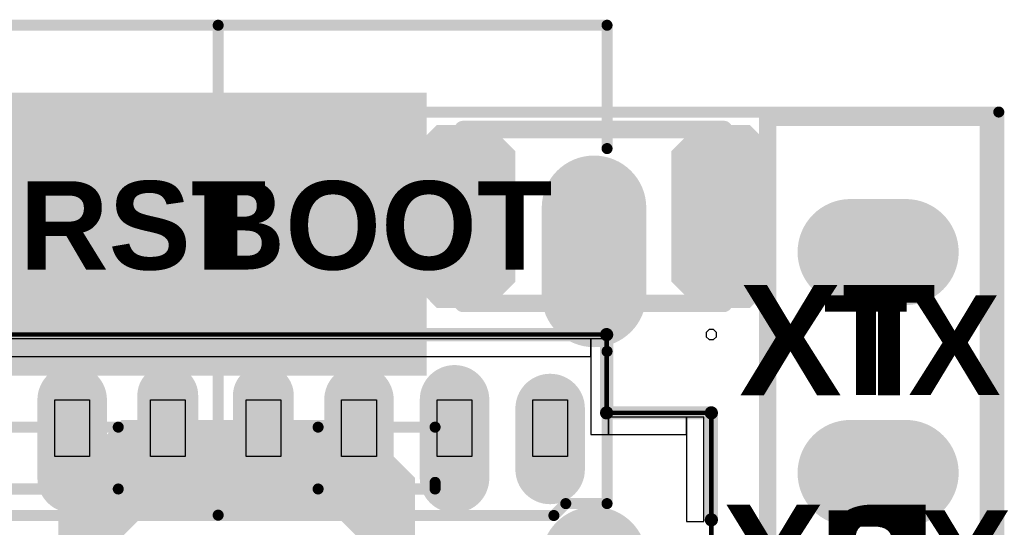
# Model space of a CAD drawing. Header units: inches. Extents: x 0.993 to 1.777, y -0.01 to 0.861.
# Tile 13 of 13: x 1.301 to 1.747, y 0.631 to 0.861. Entities that reach past the tile are written whole.
import ezdxf

# ---------------------------------------------------------------- set-up
doc = ezdxf.new("R2010")
doc.units = ezdxf.units.IN
doc.header["$MEASUREMENT"] = 0
for name, color, linetype in [('Bottom Layer', 5, 'Continuous'), ('Bottom Overlay', 54, 'Continuous'), ('Bottom Paste', 16, 'Continuous'), ('Bottom Solder', 6, 'Continuous'), ('GND', 76, 'Continuous'), ('Keep-Out Layer', 6, 'Continuous'), ('Mechanical 15', 56, 'Continuous'), ('Mechanical 6', 56, 'Continuous'), ('Multi-Layer', 9, 'Continuous'), ('Pad Holes', 156, 'Continuous'), ('Top Layer', 1, 'Continuous'), ('Top Overlay', 2, 'Continuous'), ('Top Paste', 8, 'Continuous'), ('Top Solder', 216, 'Continuous'), ('VCC', 16, 'Continuous')]:
    doc.layers.add(name, color=color, linetype=linetype)
doc.styles.add('Arial_Bold', font='txt', dxfattribs={"height": 0.2})

# ---------------------------------------------------------------- blocks, each defined once
blk = doc.blocks.new('SIP8_B_1')
at = {"layer": 'Bottom Layer'}
h = blk.add_hatch(color=5, dxfattribs=at)
edge = h.paths.add_edge_path()
edge.add_arc((-0.0125, 0.1), 0.02, 90, 270)
edge.add_line((-0.0125, 0.08), (0.0125, 0.08))
edge.add_arc((0.0125, 0.1), 0.02, 270, 450)
edge.add_line((0.0125, 0.12), (-0.0125, 0.12))
h = blk.add_hatch(color=5, dxfattribs=at)
edge = h.paths.add_edge_path()
edge.add_arc((-0.0125, 0), 0.02, 90, 270)
edge.add_line((-0.0125, -0.02), (0.0125, -0.02))
edge.add_arc((0.0125, 0), 0.02, 270, 450)
edge.add_line((0.0125, 0.02), (-0.0125, 0.02))
at = {"layer": 'Bottom Solder'}
h = blk.add_hatch(color=6, dxfattribs=at)
edge = h.paths.add_edge_path()
edge.add_arc((-0.0125, 0.1), 0.024, 90, 270)
edge.add_line((-0.0125, 0.076), (0.0125, 0.076))
edge.add_arc((0.0125, 0.1), 0.024, 270, 450)
edge.add_line((0.0125, 0.124), (-0.0125, 0.124))
h = blk.add_hatch(color=6, dxfattribs=at)
edge = h.paths.add_edge_path()
edge.add_arc((-0.0125, 0), 0.024, 90, 270)
edge.add_line((-0.0125, -0.024), (0.0125, -0.024))
edge.add_arc((0.0125, 0), 0.024, 270, 450)
edge.add_line((0.0125, 0.024), (-0.0125, 0.024))
at = {"layer": 'GND'}
h = blk.add_hatch(color=76, dxfattribs=at)
edge = h.paths.add_edge_path()
edge.add_arc((-0.0125, 0.1), 0.02, 90, 270)
edge.add_line((-0.0125, 0.08), (0.0125, 0.08))
edge.add_arc((0.0125, 0.1), 0.02, 270, 450)
edge.add_line((0.0125, 0.12), (-0.0125, 0.12))
h = blk.add_hatch(color=76, dxfattribs=at)
edge = h.paths.add_edge_path()
edge.add_arc((-0.0125, 0), 0.02, 90, 270)
edge.add_line((-0.0125, -0.02), (0.0125, -0.02))
edge.add_arc((0.0125, 0), 0.02, 270, 450)
edge.add_line((0.0125, 0.02), (-0.0125, 0.02))
at = {"layer": 'Multi-Layer'}
h = blk.add_hatch(color=9, dxfattribs=at)
edge = h.paths.add_edge_path()
edge.add_arc((-0.0125, 0.1), 0.02, 90, 270)
edge.add_line((-0.0125, 0.08), (0.0125, 0.08))
edge.add_arc((0.0125, 0.1), 0.02, 270, 450)
edge.add_line((0.0125, 0.12), (-0.0125, 0.12))
h = blk.add_hatch(color=9, dxfattribs=at)
edge = h.paths.add_edge_path()
edge.add_arc((-0.0125, 0), 0.02, 90, 270)
edge.add_line((-0.0125, -0.02), (0.0125, -0.02))
edge.add_arc((0.0125, 0), 0.02, 270, 450)
edge.add_line((0.0125, 0.02), (-0.0125, 0.02))
at = {"layer": 'Pad Holes'}
h = blk.add_hatch(color=7, dxfattribs=at)
edge = h.paths.add_edge_path()
edge.add_arc((0, 0.1), 0.0175, 0, 360)
h = blk.add_hatch(color=7, dxfattribs=at)
edge = h.paths.add_edge_path()
edge.add_arc((0, 0), 0.0175, 0, 360)
at = {"layer": 'Top Layer'}
h = blk.add_hatch(color=1, dxfattribs=at)
edge = h.paths.add_edge_path()
edge.add_arc((-0.0125, 0.1), 0.02, 90, 270)
edge.add_line((-0.0125, 0.08), (0.0125, 0.08))
edge.add_arc((0.0125, 0.1), 0.02, 270, 450)
edge.add_line((0.0125, 0.12), (-0.0125, 0.12))
h = blk.add_hatch(color=1, dxfattribs=at)
edge = h.paths.add_edge_path()
edge.add_arc((-0.0125, 0), 0.02, 90, 270)
edge.add_line((-0.0125, -0.02), (0.0125, -0.02))
edge.add_arc((0.0125, 0), 0.02, 270, 450)
edge.add_line((0.0125, 0.02), (-0.0125, 0.02))
at = {"layer": 'Top Solder'}
h = blk.add_hatch(color=216, dxfattribs=at)
edge = h.paths.add_edge_path()
edge.add_arc((-0.0125, 0.1), 0.024, 90, 270)
edge.add_line((-0.0125, 0.076), (0.0125, 0.076))
edge.add_arc((0.0125, 0.1), 0.024, 270, 450)
edge.add_line((0.0125, 0.124), (-0.0125, 0.124))
h = blk.add_hatch(color=216, dxfattribs=at)
edge = h.paths.add_edge_path()
edge.add_arc((-0.0125, 0), 0.024, 90, 270)
edge.add_line((-0.0125, -0.024), (0.0125, -0.024))
edge.add_arc((0.0125, 0), 0.024, 270, 450)
edge.add_line((0.0125, 0.024), (-0.0125, 0.024))
at = {"layer": 'VCC'}
h = blk.add_hatch(color=16, dxfattribs=at)
edge = h.paths.add_edge_path()
edge.add_arc((-0.0125, 0.1), 0.02, 90, 270)
edge.add_line((-0.0125, 0.08), (0.0125, 0.08))
edge.add_arc((0.0125, 0.1), 0.02, 270, 450)
edge.add_line((0.0125, 0.12), (-0.0125, 0.12))
h = blk.add_hatch(color=16, dxfattribs=at)
edge = h.paths.add_edge_path()
edge.add_arc((-0.0125, 0), 0.02, 90, 270)
edge.add_line((-0.0125, -0.02), (0.0125, -0.02))
edge.add_arc((0.0125, 0), 0.02, 270, 450)
edge.add_line((0.0125, 0.02), (-0.0125, 0.02))
at = {"layer": 'Top Overlay'}
for points in [[(-0.05, 0.75979, 0.00787, 0.00787, 0), (-0.05, -0.06103, 0.00787, 0.00787, 0)], [(0.05, 0.76117, 0.00787, 0.00787, 0), (0.05, -0.06103, 0.00787, 0.00787, 0)], [(0.05, -0.06103, 0.00787, 0.00787, 0), (-0.05, -0.06103, 0.00787, 0.00787, 0)]]:
    blk.add_lwpolyline(points, format="xyseb", dxfattribs=at)
for points in [[(-0.05197, -0.06103, 0.00394, 0.00394, 1), (-0.04803, -0.06103, 0.00394, 0.00394, 1)], [(-0.05197, -0.06103, 0.00394, 0.00394, 1), (-0.04803, -0.06103, 0.00394, 0.00394, 1)], [(0.04803, -0.06103, 0.00394, 0.00394, 1), (0.05197, -0.06103, 0.00394, 0.00394, 1)], [(0.04803, -0.06103, 0.00394, 0.00394, 1), (0.05197, -0.06103, 0.00394, 0.00394, 1)]]:
    blk.add_lwpolyline(points, format="xyseb", close=True, dxfattribs=at)
blk = doc.blocks.new('____3_2_3')
at = {"layer": 'Top Layer'}
for points in [[(-0.03937, -0.02756), (-0.03937, 0.02756), (-0.04921, 0.0374), (-0.0689, 0.0374), (-0.07874, 0.02756), (-0.07874, -0.02756), (-0.0689, -0.0374), (-0.04921, -0.0374)], [(0.07874, -0.02756), (0.07874, 0.02756), (0.0689, 0.0374), (0.04921, 0.0374), (0.03937, 0.02756), (0.03937, -0.02756), (0.04921, -0.0374), (0.0689, -0.0374)]]:
    blk.add_hatch(color=1, dxfattribs=at).paths.add_polyline_path(points)
at = {"layer": 'Top Overlay'}
h = blk.add_hatch(color=2, dxfattribs=at)
edge = h.paths.add_edge_path()
edge.add_arc((0, 0), 0.01575, 0, 360)
at = {"layer": 'Top Paste'}
for points in [[(-0.03937, -0.02756), (-0.03937, 0.02756), (-0.04921, 0.0374), (-0.0689, 0.0374), (-0.07874, 0.02756), (-0.07874, -0.02756), (-0.0689, -0.0374), (-0.04921, -0.0374)], [(0.07874, -0.02756), (0.07874, 0.02756), (0.0689, 0.0374), (0.04921, 0.0374), (0.03937, 0.02756), (0.03937, -0.02756), (0.04921, -0.0374), (0.0689, -0.0374)]]:
    blk.add_hatch(color=8, dxfattribs=at).paths.add_polyline_path(points)
at = {"layer": 'Top Solder'}
for points in [[(-0.03537, -0.02956), (-0.03537, 0.02956), (-0.04721, 0.0414), (-0.0709, 0.0414), (-0.08274, 0.02956), (-0.08274, -0.02956), (-0.0709, -0.0414), (-0.04721, -0.0414)], [(0.08274, -0.02956), (0.08274, 0.02956), (0.0709, 0.0414), (0.04721, 0.0414), (0.03537, 0.02956), (0.03537, -0.02956), (0.04721, -0.0414), (0.0709, -0.0414)]]:
    blk.add_hatch(color=216, dxfattribs=at).paths.add_polyline_path(points)
at = {"layer": 'Top Overlay'}
for points in [[(-0.05906, 0.03937, 0.00787, 0.00787, 0), (-0.05906, -0.03937, 0.00787, 0.00787, 0)], [(0.05906, 0.03937, 0.00787, 0.00787, 0), (-0.05906, 0.03937, 0.00787, 0.00787, 0)], [(0.05906, 0.03937, 0.00787, 0.00787, 0), (0.05906, -0.03937, 0.00787, 0.00787, 0)], [(0.05906, -0.03937, 0.00787, 0.00787, 0), (-0.05906, -0.03937, 0.00787, 0.00787, 0)]]:
    blk.add_lwpolyline(points, format="xyseb", dxfattribs=at)
for points in [[(-0.06102, 0.03937, 0.00394, 0.00394, 1), (-0.05709, 0.03937, 0.00394, 0.00394, 1)], [(-0.06102, 0.03937, 0.00394, 0.00394, 1), (-0.05709, 0.03937, 0.00394, 0.00394, 1)], [(0.05709, 0.03937, 0.00394, 0.00394, 1), (0.06102, 0.03937, 0.00394, 0.00394, 1)], [(0.05709, 0.03937, 0.00394, 0.00394, 1), (0.06102, 0.03937, 0.00394, 0.00394, 1)], [(-0.06102, -0.03937, 0.00394, 0.00394, 1), (-0.05709, -0.03937, 0.00394, 0.00394, 1)], [(-0.06102, -0.03937, 0.00394, 0.00394, 1), (-0.05709, -0.03937, 0.00394, 0.00394, 1)], [(0.05709, -0.03937, 0.00394, 0.00394, 1), (0.06102, -0.03937, 0.00394, 0.00394, 1)], [(0.05709, -0.03937, 0.00394, 0.00394, 1), (0.06102, -0.03937, 0.00394, 0.00394, 1)]]:
    blk.add_lwpolyline(points, format="xyseb", close=True, dxfattribs=at)
blk = doc.blocks.new('TF_SMD_H2_8____38')
at = {"layer": 'Top Layer'}
h = blk.add_hatch(color=1, dxfattribs=at)
edge = h.paths.add_edge_path()
edge.add_arc((-0.07331, 0.18636), 0.01378, 0, 180)
edge.add_line((-0.08708, 0.18636), (-0.08708, 0.15093))
edge.add_arc((-0.07331, 0.15093), 0.01378, 180, 360)
edge.add_line((-0.05953, 0.15093), (-0.05953, 0.18636))
h = blk.add_hatch(color=1, dxfattribs=at)
edge = h.paths.add_edge_path()
edge.add_arc((-0.03, 0.18833), 0.01181, 0, 180)
edge.add_line((-0.04181, 0.18833), (-0.04181, 0.14896))
edge.add_arc((-0.03, 0.14896), 0.01181, 180, 360)
edge.add_line((-0.01818, 0.14896), (-0.01818, 0.18833))
h = blk.add_hatch(color=1, dxfattribs=at)
edge = h.paths.add_edge_path()
edge.add_arc((0.01331, 0.18833), 0.01181, 0, 180)
edge.add_line((0.0015, 0.18833), (0.0015, 0.14896))
edge.add_arc((0.01331, 0.14896), 0.01181, 180, 360)
edge.add_line((0.02513, 0.14896), (0.02513, 0.18833))
h = blk.add_hatch(color=1, dxfattribs=at)
edge = h.paths.add_edge_path()
edge.add_arc((0.05662, 0.18636), 0.01378, 0, 180)
edge.add_line((0.04285, 0.18636), (0.04285, 0.15093))
edge.add_arc((0.05662, 0.15093), 0.01378, 180, 360)
edge.add_line((0.0704, 0.15093), (0.0704, 0.18636))
h = blk.add_hatch(color=1, dxfattribs=at)
edge = h.paths.add_edge_path()
edge.add_arc((0.09992, 0.18636), 0.01378, 0, 180)
edge.add_line((0.08615, 0.18636), (0.08615, 0.15093))
edge.add_arc((0.09992, 0.15093), 0.01378, 180, 360)
edge.add_line((0.1137, 0.15093), (0.1137, 0.18636))
h = blk.add_hatch(color=1, dxfattribs=at)
edge = h.paths.add_edge_path()
edge.add_arc((0.14323, 0.18242), 0.01378, 0, 180)
edge.add_line((0.12946, 0.18242), (0.12946, 0.15487))
edge.add_arc((0.14323, 0.15487), 0.01378, 180, 360)
edge.add_line((0.15701, 0.15487), (0.15701, 0.18242))
at = {"layer": 'Top Paste'}
h = blk.add_hatch(color=8, dxfattribs=at)
edge = h.paths.add_edge_path()
edge.add_arc((-0.07331, 0.18636), 0.01378, 0, 180)
edge.add_line((-0.08708, 0.18636), (-0.08708, 0.15093))
edge.add_arc((-0.07331, 0.15093), 0.01378, 180, 360)
edge.add_line((-0.05953, 0.15093), (-0.05953, 0.18636))
h = blk.add_hatch(color=8, dxfattribs=at)
edge = h.paths.add_edge_path()
edge.add_arc((-0.03, 0.18833), 0.01181, 0, 180)
edge.add_line((-0.04181, 0.18833), (-0.04181, 0.14896))
edge.add_arc((-0.03, 0.14896), 0.01181, 180, 360)
edge.add_line((-0.01818, 0.14896), (-0.01818, 0.18833))
h = blk.add_hatch(color=8, dxfattribs=at)
edge = h.paths.add_edge_path()
edge.add_arc((0.01331, 0.18833), 0.01181, 0, 180)
edge.add_line((0.0015, 0.18833), (0.0015, 0.14896))
edge.add_arc((0.01331, 0.14896), 0.01181, 180, 360)
edge.add_line((0.02513, 0.14896), (0.02513, 0.18833))
h = blk.add_hatch(color=8, dxfattribs=at)
edge = h.paths.add_edge_path()
edge.add_arc((0.05662, 0.18636), 0.01378, 0, 180)
edge.add_line((0.04285, 0.18636), (0.04285, 0.15093))
edge.add_arc((0.05662, 0.15093), 0.01378, 180, 360)
edge.add_line((0.0704, 0.15093), (0.0704, 0.18636))
h = blk.add_hatch(color=8, dxfattribs=at)
edge = h.paths.add_edge_path()
edge.add_arc((0.09992, 0.18636), 0.01378, 0, 180)
edge.add_line((0.08615, 0.18636), (0.08615, 0.15093))
edge.add_arc((0.09992, 0.15093), 0.01378, 180, 360)
edge.add_line((0.1137, 0.15093), (0.1137, 0.18636))
h = blk.add_hatch(color=8, dxfattribs=at)
edge = h.paths.add_edge_path()
edge.add_arc((0.14323, 0.18242), 0.01378, 0, 180)
edge.add_line((0.12946, 0.18242), (0.12946, 0.15487))
edge.add_arc((0.14323, 0.15487), 0.01378, 180, 360)
edge.add_line((0.15701, 0.15487), (0.15701, 0.18242))
at = {"layer": 'Top Solder'}
h = blk.add_hatch(color=216, dxfattribs=at)
edge = h.paths.add_edge_path()
edge.add_arc((-0.07331, 0.18636), 0.01575, 0, 180)
edge.add_line((-0.08905, 0.18636), (-0.08905, 0.15093))
edge.add_arc((-0.07331, 0.15093), 0.01575, 180, 360)
edge.add_line((-0.05756, 0.15093), (-0.05756, 0.18636))
h = blk.add_hatch(color=216, dxfattribs=at)
edge = h.paths.add_edge_path()
edge.add_arc((-0.03, 0.18833), 0.01378, 0, 180)
edge.add_line((-0.04377, 0.18833), (-0.04377, 0.14896))
edge.add_arc((-0.03, 0.14896), 0.01378, 180, 360)
edge.add_line((-0.01622, 0.14896), (-0.01622, 0.18833))
h = blk.add_hatch(color=216, dxfattribs=at)
edge = h.paths.add_edge_path()
edge.add_arc((0.01331, 0.18833), 0.01378, 0, 180)
edge.add_line((-0.00046, 0.18833), (-0.00046, 0.14896))
edge.add_arc((0.01331, 0.14896), 0.01378, 180, 360)
edge.add_line((0.02709, 0.14896), (0.02709, 0.18833))
h = blk.add_hatch(color=216, dxfattribs=at)
edge = h.paths.add_edge_path()
edge.add_arc((0.05662, 0.18636), 0.01575, 0, 180)
edge.add_line((0.04088, 0.18636), (0.04088, 0.15093))
edge.add_arc((0.05662, 0.15093), 0.01575, 180, 360)
edge.add_line((0.07237, 0.15093), (0.07237, 0.18636))
h = blk.add_hatch(color=216, dxfattribs=at)
edge = h.paths.add_edge_path()
edge.add_arc((0.09992, 0.18636), 0.01575, 0, 180)
edge.add_line((0.08418, 0.18636), (0.08418, 0.15093))
edge.add_arc((0.09992, 0.15093), 0.01575, 180, 360)
edge.add_line((0.11567, 0.15093), (0.11567, 0.18636))
h = blk.add_hatch(color=216, dxfattribs=at)
edge = h.paths.add_edge_path()
edge.add_arc((0.14323, 0.18242), 0.01575, 0, 180)
edge.add_line((0.12749, 0.18242), (0.12749, 0.15487))
edge.add_arc((0.14323, 0.15487), 0.01575, 180, 360)
edge.add_line((0.15898, 0.15487), (0.15898, 0.18242))
at = {"layer": 'Mechanical 15'}
for p, q in [((0.21394, 0.21685), (0.2139, 0.21589)), ((0.2139, 0.21589), (0.21394, 0.21494)), ((0.2139, 0.21589), (0.2139, 0.21589)), ((0.21531, 0.21817), (0.21394, 0.21685)), ((0.21394, 0.21494), (0.21531, 0.21362)), ((0.21721, 0.21817), (0.21531, 0.21817)), ((0.21859, 0.21685), (0.21721, 0.21817)), ((0.21721, 0.21363), (0.21859, 0.21494)), ((0.21862, 0.2159), (0.21859, 0.21685)), ((0.21859, 0.21494), (0.21862, 0.2159)), ((0.21531, 0.21362), (0.21721, 0.21363)), ((-0.08118, 0.16077), (-0.08118, 0.18636)), ((-0.08118, 0.18636), (-0.06543, 0.18636)), ((-0.06543, 0.18636), (-0.06543, 0.16077)), ((-0.06543, 0.18636), (-0.06543, 0.18636)), ((-0.03788, 0.16077), (-0.03788, 0.18636)), ((-0.03788, 0.18636), (-0.02213, 0.18636)), ((-0.02213, 0.18636), (-0.02213, 0.16077)), ((-0.02213, 0.18636), (-0.02213, 0.18636)), ((0.00544, 0.16077), (0.00544, 0.18636)), ((0.00544, 0.18636), (0.02118, 0.18636)), ((0.02118, 0.18636), (0.02118, 0.16077)), ((0.02118, 0.18636), (0.02118, 0.18636)), ((0.04874, 0.16077), (0.04874, 0.18636)), ((0.04874, 0.18636), (0.06449, 0.18636)), ((0.06449, 0.18636), (0.06449, 0.16077)), ((0.06449, 0.18636), (0.06449, 0.18636)), ((0.09205, 0.16077), (0.09205, 0.18636)), ((0.09205, 0.18636), (0.1078, 0.18636)), ((0.1078, 0.18636), (0.1078, 0.16077)), ((0.1078, 0.18636), (0.1078, 0.18636)), ((0.13536, 0.16077), (0.13536, 0.18636)), ((0.13536, 0.18636), (0.15111, 0.18636)), ((0.15111, 0.18636), (0.15111, 0.16077)), ((0.15111, 0.18636), (0.15111, 0.18636)), ((-0.06543, 0.16077), (-0.08118, 0.16077)), ((-0.02213, 0.16077), (-0.03788, 0.16077)), ((0.02118, 0.16077), (0.00544, 0.16077)), ((0.06449, 0.16077), (0.04874, 0.16077)), ((0.1078, 0.16077), (0.09205, 0.16077)), ((0.15111, 0.16077), (0.13536, 0.16077))]:
    blk.add_line(p, q, dxfattribs=at)
for points in [[(-0.1857, 0.21589, 0.002, 0.002, 0), (0.16882, 0.21589, 0.002, 0.002, 0)], [(0.16882, 0.18046, 0.002, 0.002, 0), (0.16882, 0.21589, 0.002, 0.002, 0)], [(0.16882, 0.18046, 0.002, 0.002, 0), (0.21627, 0.18046, 0.002, 0.002, 0)], [(0.21627, -0.00065, 0.002, 0.002, 0), (0.21627, 0.18046, 0.002, 0.002, 0)]]:
    blk.add_lwpolyline(points, format="xyseb", dxfattribs=at)
for points in [[(0.16832, 0.21589, 0.001, 0.001, 1), (0.16932, 0.21589, 0.001, 0.001, 1)], [(0.16832, 0.21589, 0.001, 0.001, 1), (0.16932, 0.21589, 0.001, 0.001, 1)], [(0.16832, 0.18046, 0.001, 0.001, 1), (0.16932, 0.18046, 0.001, 0.001, 1)], [(0.16832, 0.18046, 0.001, 0.001, 1), (0.16932, 0.18046, 0.001, 0.001, 1)], [(0.21577, 0.18046, 0.001, 0.001, 1), (0.21677, 0.18046, 0.001, 0.001, 1)], [(0.21577, 0.18046, 0.001, 0.001, 1), (0.21677, 0.18046, 0.001, 0.001, 1)]]:
    blk.add_lwpolyline(points, format="xyseb", close=True, dxfattribs=at)
at = {"layer": 'Mechanical 6'}
for p, q in [((0.16174, 0.21392), (-0.17684, 0.21392)), ((0.16174, 0.20605), (0.16174, 0.21392)), ((0.16174, 0.21392), (0.16174, 0.21392)), ((0.16961, 0.21392), (0.16174, 0.21392)), ((0.16174, 0.21392), (0.16174, 0.17061)), ((0.16961, 0.17061), (0.16961, 0.21392)), ((-0.17684, 0.20605), (0.16174, 0.20605)), ((0.20504, 0.17849), (0.16961, 0.17849)), ((0.16961, 0.17849), (0.16961, 0.17061)), ((0.20504, 0.17061), (0.20504, 0.17849)), ((0.20504, 0.17849), (0.20504, 0.17849)), ((0.21292, 0.17849), (0.20504, 0.17849)), ((0.20504, 0.17849), (0.20504, 0.13124)), ((0.21292, 0.13124), (0.21292, 0.17849)), ((0.16174, 0.17061), (0.16961, 0.17061)), ((0.16961, 0.17061), (0.16961, 0.17061)), ((0.16961, 0.17061), (0.20504, 0.17061)), ((0.20504, 0.13124), (0.21292, 0.13124)), ((0.21292, 0.13124), (0.21292, 0.13124))]:
    blk.add_line(p, q, dxfattribs=at)
at = {"layer": 'Top Overlay'}
for points in [[(-0.1794, 0.21589, 0.00598, 0.00598, 0), (0.16882, 0.21589, 0.00598, 0.00598, 0)], [(0.16882, 0.18046, 0.00598, 0.00598, 0), (0.16882, 0.21589, 0.00598, 0.00598, 0)], [(0.16882, 0.18046, 0.00598, 0.00598, 0), (0.21626, 0.18046, 0.00598, 0.00598, 0)], [(0.21626, 0.13204, 0.00598, 0.00598, 0), (0.21626, 0.18046, 0.00598, 0.00598, 0)]]:
    blk.add_lwpolyline(points, format="xyseb", dxfattribs=at)
for points in [[(0.16733, 0.21589, 0.00299, 0.00299, 1), (0.17032, 0.21589, 0.00299, 0.00299, 1)], [(0.16733, 0.21589, 0.00299, 0.00299, 1), (0.17032, 0.21589, 0.00299, 0.00299, 1)], [(0.16733, 0.18046, 0.00299, 0.00299, 1), (0.17032, 0.18046, 0.00299, 0.00299, 1)], [(0.16733, 0.18046, 0.00299, 0.00299, 1), (0.17032, 0.18046, 0.00299, 0.00299, 1)], [(0.21477, 0.18046, 0.00299, 0.00299, 1), (0.21776, 0.18046, 0.00299, 0.00299, 1)], [(0.21477, 0.18046, 0.00299, 0.00299, 1), (0.21776, 0.18046, 0.00299, 0.00299, 1)], [(0.21477, 0.13204, 0.00299, 0.00299, 1), (0.21776, 0.13204, 0.00299, 0.00299, 1)]]:
    blk.add_lwpolyline(points, format="xyseb", close=True, dxfattribs=at)
blk = doc.blocks.new('USB_TYPE_C_16PIN_A_B_46')
at = {"layer": 'Bottom Layer'}
h = blk.add_hatch(color=5, dxfattribs=at)
edge = h.paths.add_edge_path()
edge.add_arc((-0.08947, 0.16891), 0.01969, 90, 270)
edge.add_line((-0.08947, 0.14922), (-0.0501, 0.14922))
edge.add_arc((-0.0501, 0.16891), 0.01969, 270, 450)
edge.add_line((-0.0501, 0.18859), (-0.08947, 0.18859))
h = blk.add_hatch(color=5, dxfattribs=at)
edge = h.paths.add_edge_path()
edge.add_arc((0.06978, 0.16891), 0.02, 90, 270)
edge.add_line((0.06978, 0.14891), (0.11978, 0.14891))
edge.add_arc((0.11978, 0.16891), 0.02, 270, 450)
edge.add_line((0.11978, 0.18891), (0.06978, 0.18891))
for points in [[(0.09832, 0.11281), (0.09832, 0.13643), (0.15147, 0.13643), (0.15147, 0.11281)], [(0.09832, 0.08131), (0.09832, 0.10493), (0.15147, 0.10493), (0.15147, 0.08131)], [(-0.01756, -0.09093), (-0.13756, -0.09093), (-0.13756, 0.08907), (-0.01756, 0.08907)], [(0.15147, 0.07344), (0.15147, 0.06162), (0.09832, 0.06162), (0.09832, 0.07344)], [(0.15147, 0.05375), (0.15147, 0.04194), (0.09832, 0.04194), (0.09832, 0.05375)], [(0.15147, 0.03407), (0.15147, 0.02225), (0.09832, 0.02225), (0.09832, 0.03407)], [(0.15147, 0.01438), (0.15147, 0.00257), (0.09832, 0.00257), (0.09832, 0.01438)], [(0.15147, -0.0053), (0.15147, -0.01712), (0.09832, -0.01712), (0.09832, -0.0053)], [(0.09832, -0.0368), (0.09832, -0.02499), (0.15147, -0.02499), (0.15147, -0.0368)], [(0.09832, -0.05649), (0.09832, -0.04467), (0.15147, -0.04467), (0.15147, -0.05649)], [(0.09832, -0.07617), (0.09832, -0.06436), (0.15147, -0.06436), (0.15147, -0.07617)], [(0.15147, -0.08404), (0.15147, -0.10767), (0.09832, -0.10767), (0.09832, -0.08404)], [(0.15147, -0.11554), (0.15147, -0.13916), (0.09832, -0.13916), (0.09832, -0.11554)]]:
    blk.add_hatch(color=5, dxfattribs=at).paths.add_polyline_path(points)
h = blk.add_hatch(color=5, dxfattribs=at)
edge = h.paths.add_edge_path()
edge.add_arc((0.06978, -0.17164), 0.02, 90, 270)
edge.add_line((0.06978, -0.19164), (0.11978, -0.19164))
edge.add_arc((0.11978, -0.17164), 0.02, 270, 450)
edge.add_line((0.11978, -0.15164), (0.06978, -0.15164))
h = blk.add_hatch(color=5, dxfattribs=at)
edge = h.paths.add_edge_path()
edge.add_arc((-0.08947, -0.17164), 0.01969, 90, 270)
edge.add_line((-0.08947, -0.19133), (-0.0501, -0.19133))
edge.add_arc((-0.0501, -0.17164), 0.01969, 270, 450)
edge.add_line((-0.0501, -0.15196), (-0.08947, -0.15196))
at = {"layer": 'Bottom Paste'}
for points in [[(0.09832, 0.11281), (0.09832, 0.13643), (0.15147, 0.13643), (0.15147, 0.11281)], [(0.09832, 0.08131), (0.09832, 0.10493), (0.15147, 0.10493), (0.15147, 0.08131)], [(-0.01756, -0.09093), (-0.13756, -0.09093), (-0.13756, 0.08907), (-0.01756, 0.08907)], [(0.15147, 0.07344), (0.15147, 0.06162), (0.09832, 0.06162), (0.09832, 0.07344)], [(0.15147, 0.05375), (0.15147, 0.04194), (0.09832, 0.04194), (0.09832, 0.05375)], [(0.15147, 0.03407), (0.15147, 0.02225), (0.09832, 0.02225), (0.09832, 0.03407)], [(0.15147, 0.01438), (0.15147, 0.00257), (0.09832, 0.00257), (0.09832, 0.01438)], [(0.15147, -0.0053), (0.15147, -0.01712), (0.09832, -0.01712), (0.09832, -0.0053)], [(0.09832, -0.0368), (0.09832, -0.02499), (0.15147, -0.02499), (0.15147, -0.0368)], [(0.09832, -0.05649), (0.09832, -0.04467), (0.15147, -0.04467), (0.15147, -0.05649)], [(0.09832, -0.07617), (0.09832, -0.06436), (0.15147, -0.06436), (0.15147, -0.07617)], [(0.15147, -0.08404), (0.15147, -0.10767), (0.09832, -0.10767), (0.09832, -0.08404)], [(0.15147, -0.11554), (0.15147, -0.13916), (0.09832, -0.13916), (0.09832, -0.11554)]]:
    blk.add_hatch(color=16, dxfattribs=at).paths.add_polyline_path(points)
at = {"layer": 'Bottom Solder'}
h = blk.add_hatch(color=6, dxfattribs=at)
edge = h.paths.add_edge_path()
edge.add_arc((-0.08947, 0.16891), 0.02369, 90, 270)
edge.add_line((-0.08947, 0.14522), (-0.0501, 0.14522))
edge.add_arc((-0.0501, 0.16891), 0.02369, 270, 450)
edge.add_line((-0.0501, 0.19259), (-0.08947, 0.19259))
h = blk.add_hatch(color=6, dxfattribs=at)
edge = h.paths.add_edge_path()
edge.add_arc((0.06978, 0.16891), 0.024, 90, 270)
edge.add_line((0.06978, 0.14491), (0.11978, 0.14491))
edge.add_arc((0.11978, 0.16891), 0.024, 270, 450)
edge.add_line((0.11978, 0.19291), (0.06978, 0.19291))
for points in [[(0.09432, 0.1088), (0.09432, 0.14043), (0.15547, 0.14043), (0.15547, 0.1088)], [(0.09432, 0.07731), (0.09432, 0.10893), (0.15547, 0.10893), (0.15547, 0.07731)], [(-0.01356, -0.09493), (-0.14156, -0.09493), (-0.14156, 0.09307), (-0.01356, 0.09307)], [(0.15547, 0.07744), (0.15547, 0.05762), (0.09432, 0.05762), (0.09432, 0.07744)], [(0.15547, 0.05775), (0.15547, 0.03794), (0.09432, 0.03794), (0.09432, 0.05775)], [(0.15547, 0.03807), (0.15547, 0.01825), (0.09432, 0.01825), (0.09432, 0.03807)], [(0.15547, 0.01838), (0.15547, -0.00143), (0.09432, -0.00143), (0.09432, 0.01838)], [(0.15547, -0.0013), (0.15547, -0.02112), (0.09432, -0.02112), (0.09432, -0.0013)], [(0.09432, -0.0408), (0.09432, -0.02099), (0.15547, -0.02099), (0.15547, -0.0408)], [(0.09432, -0.06049), (0.09432, -0.04067), (0.15547, -0.04067), (0.15547, -0.06049)], [(0.09432, -0.08017), (0.09432, -0.06036), (0.15547, -0.06036), (0.15547, -0.08017)], [(0.15547, -0.08005), (0.15547, -0.11167), (0.09432, -0.11167), (0.09432, -0.08005)], [(0.15547, -0.11154), (0.15547, -0.14316), (0.09432, -0.14316), (0.09432, -0.11154)]]:
    blk.add_hatch(color=6, dxfattribs=at).paths.add_polyline_path(points)
h = blk.add_hatch(color=6, dxfattribs=at)
edge = h.paths.add_edge_path()
edge.add_arc((0.0751, 0.11241), 0.004, 0, 360)
h = blk.add_hatch(color=6, dxfattribs=at)
edge = h.paths.add_edge_path()
edge.add_arc((0.0751, -0.11515), 0.004, 0, 360)
h = blk.add_hatch(color=6, dxfattribs=at)
edge = h.paths.add_edge_path()
edge.add_arc((-0.08947, -0.17164), 0.02369, 90, 270)
edge.add_line((-0.08947, -0.19533), (-0.0501, -0.19533))
edge.add_arc((-0.0501, -0.17164), 0.02369, 270, 450)
edge.add_line((-0.0501, -0.14796), (-0.08947, -0.14796))
h = blk.add_hatch(color=6, dxfattribs=at)
edge = h.paths.add_edge_path()
edge.add_arc((0.06978, -0.17164), 0.024, 90, 270)
edge.add_line((0.06978, -0.19564), (0.11978, -0.19564))
edge.add_arc((0.11978, -0.17164), 0.024, 270, 450)
edge.add_line((0.11978, -0.14764), (0.06978, -0.14764))
at = {"layer": 'GND'}
h = blk.add_hatch(color=76, dxfattribs=at)
edge = h.paths.add_edge_path()
edge.add_arc((-0.08947, 0.16891), 0.01969, 90, 270)
edge.add_line((-0.08947, 0.14922), (-0.0501, 0.14922))
edge.add_arc((-0.0501, 0.16891), 0.01969, 270, 450)
edge.add_line((-0.0501, 0.18859), (-0.08947, 0.18859))
h = blk.add_hatch(color=76, dxfattribs=at)
edge = h.paths.add_edge_path()
edge.add_arc((0.06978, 0.16891), 0.02, 90, 270)
edge.add_line((0.06978, 0.14891), (0.11978, 0.14891))
edge.add_arc((0.11978, 0.16891), 0.02, 270, 450)
edge.add_line((0.11978, 0.18891), (0.06978, 0.18891))
h = blk.add_hatch(color=76, dxfattribs=at)
edge = h.paths.add_edge_path()
edge.add_arc((0.06978, -0.17164), 0.02, 90, 270)
edge.add_line((0.06978, -0.19164), (0.11978, -0.19164))
edge.add_arc((0.11978, -0.17164), 0.02, 270, 450)
edge.add_line((0.11978, -0.15164), (0.06978, -0.15164))
h = blk.add_hatch(color=76, dxfattribs=at)
edge = h.paths.add_edge_path()
edge.add_arc((-0.08947, -0.17164), 0.01969, 90, 270)
edge.add_line((-0.08947, -0.19133), (-0.0501, -0.19133))
edge.add_arc((-0.0501, -0.17164), 0.01969, 270, 450)
edge.add_line((-0.0501, -0.15196), (-0.08947, -0.15196))
at = {"layer": 'Multi-Layer'}
h = blk.add_hatch(color=9, dxfattribs=at)
edge = h.paths.add_edge_path()
edge.add_arc((-0.08947, 0.16891), 0.01969, 90, 270)
edge.add_line((-0.08947, 0.14922), (-0.0501, 0.14922))
edge.add_arc((-0.0501, 0.16891), 0.01969, 270, 450)
edge.add_line((-0.0501, 0.18859), (-0.08947, 0.18859))
h = blk.add_hatch(color=9, dxfattribs=at)
edge = h.paths.add_edge_path()
edge.add_arc((0.06978, 0.16891), 0.02, 90, 270)
edge.add_line((0.06978, 0.14891), (0.11978, 0.14891))
edge.add_arc((0.11978, 0.16891), 0.02, 270, 450)
edge.add_line((0.11978, 0.18891), (0.06978, 0.18891))
h = blk.add_hatch(color=9, dxfattribs=at)
edge = h.paths.add_edge_path()
edge.add_arc((0.06978, -0.17164), 0.02, 90, 270)
edge.add_line((0.06978, -0.19164), (0.11978, -0.19164))
edge.add_arc((0.11978, -0.17164), 0.02, 270, 450)
edge.add_line((0.11978, -0.15164), (0.06978, -0.15164))
h = blk.add_hatch(color=9, dxfattribs=at)
edge = h.paths.add_edge_path()
edge.add_arc((-0.08947, -0.17164), 0.01969, 90, 270)
edge.add_line((-0.08947, -0.19133), (-0.0501, -0.19133))
edge.add_arc((-0.0501, -0.17164), 0.01969, 270, 450)
edge.add_line((-0.0501, -0.15196), (-0.08947, -0.15196))
at = {"layer": 'Pad Holes'}
h = blk.add_hatch(color=7, dxfattribs=at)
edge = h.paths.add_edge_path()
edge.add_arc((-0.08553, 0.16891), 0.00984, 90, 270)
edge.add_line((-0.08553, 0.15907), (-0.05404, 0.15907))
edge.add_arc((-0.05404, 0.16891), 0.00984, 270, 450)
edge.add_line((-0.05404, 0.17875), (-0.08553, 0.17875))
h = blk.add_hatch(color=7, dxfattribs=at)
edge = h.paths.add_edge_path()
edge.add_arc((0.07116, 0.16891), 0.00984, 90, 270)
edge.add_line((0.07116, 0.15907), (0.1184, 0.15907))
edge.add_arc((0.1184, 0.16891), 0.00984, 270, 450)
edge.add_line((0.1184, 0.17875), (0.07116, 0.17875))
h = blk.add_hatch(color=7, dxfattribs=at)
edge = h.paths.add_edge_path()
edge.add_arc((0.0751, 0.11241), 0.015, 0, 360)
h = blk.add_hatch(color=7, dxfattribs=at)
edge = h.paths.add_edge_path()
edge.add_arc((0.0751, -0.11515), 0.015, 0, 360)
h = blk.add_hatch(color=7, dxfattribs=at)
edge = h.paths.add_edge_path()
edge.add_arc((-0.08553, -0.17164), 0.00984, 90, 270)
edge.add_line((-0.08553, -0.18149), (-0.05404, -0.18149))
edge.add_arc((-0.05404, -0.17164), 0.00984, 270, 450)
edge.add_line((-0.05404, -0.1618), (-0.08553, -0.1618))
h = blk.add_hatch(color=7, dxfattribs=at)
edge = h.paths.add_edge_path()
edge.add_arc((0.07116, -0.17164), 0.00984, 90, 270)
edge.add_line((0.07116, -0.18149), (0.1184, -0.18149))
edge.add_arc((0.1184, -0.17164), 0.00984, 270, 450)
edge.add_line((0.1184, -0.1618), (0.07116, -0.1618))
at = {"layer": 'Top Layer'}
h = blk.add_hatch(color=1, dxfattribs=at)
edge = h.paths.add_edge_path()
edge.add_arc((-0.08947, 0.16891), 0.01969, 90, 270)
edge.add_line((-0.08947, 0.14922), (-0.0501, 0.14922))
edge.add_arc((-0.0501, 0.16891), 0.01969, 270, 450)
edge.add_line((-0.0501, 0.18859), (-0.08947, 0.18859))
h = blk.add_hatch(color=1, dxfattribs=at)
edge = h.paths.add_edge_path()
edge.add_arc((0.06978, 0.16891), 0.02, 90, 270)
edge.add_line((0.06978, 0.14891), (0.11978, 0.14891))
edge.add_arc((0.11978, 0.16891), 0.02, 270, 450)
edge.add_line((0.11978, 0.18891), (0.06978, 0.18891))
h = blk.add_hatch(color=1, dxfattribs=at)
edge = h.paths.add_edge_path()
edge.add_arc((0.06978, -0.17164), 0.02, 90, 270)
edge.add_line((0.06978, -0.19164), (0.11978, -0.19164))
edge.add_arc((0.11978, -0.17164), 0.02, 270, 450)
edge.add_line((0.11978, -0.15164), (0.06978, -0.15164))
h = blk.add_hatch(color=1, dxfattribs=at)
edge = h.paths.add_edge_path()
edge.add_arc((-0.08947, -0.17164), 0.01969, 90, 270)
edge.add_line((-0.08947, -0.19133), (-0.0501, -0.19133))
edge.add_arc((-0.0501, -0.17164), 0.01969, 270, 450)
edge.add_line((-0.0501, -0.15196), (-0.08947, -0.15196))
at = {"layer": 'Top Solder'}
h = blk.add_hatch(color=216, dxfattribs=at)
edge = h.paths.add_edge_path()
edge.add_arc((-0.08947, 0.16891), 0.02369, 90, 270)
edge.add_line((-0.08947, 0.14522), (-0.0501, 0.14522))
edge.add_arc((-0.0501, 0.16891), 0.02369, 270, 450)
edge.add_line((-0.0501, 0.19259), (-0.08947, 0.19259))
h = blk.add_hatch(color=216, dxfattribs=at)
edge = h.paths.add_edge_path()
edge.add_arc((0.06978, 0.16891), 0.024, 90, 270)
edge.add_line((0.06978, 0.14491), (0.11978, 0.14491))
edge.add_arc((0.11978, 0.16891), 0.024, 270, 450)
edge.add_line((0.11978, 0.19291), (0.06978, 0.19291))
h = blk.add_hatch(color=216, dxfattribs=at)
edge = h.paths.add_edge_path()
edge.add_arc((0.0751, 0.11241), 0.004, 0, 360)
h = blk.add_hatch(color=216, dxfattribs=at)
edge = h.paths.add_edge_path()
edge.add_arc((0.0751, -0.11515), 0.004, 0, 360)
h = blk.add_hatch(color=216, dxfattribs=at)
edge = h.paths.add_edge_path()
edge.add_arc((-0.08947, -0.17164), 0.02369, 90, 270)
edge.add_line((-0.08947, -0.19533), (-0.0501, -0.19533))
edge.add_arc((-0.0501, -0.17164), 0.02369, 270, 450)
edge.add_line((-0.0501, -0.14796), (-0.08947, -0.14796))
h = blk.add_hatch(color=216, dxfattribs=at)
edge = h.paths.add_edge_path()
edge.add_arc((0.06978, -0.17164), 0.024, 90, 270)
edge.add_line((0.06978, -0.19564), (0.11978, -0.19564))
edge.add_arc((0.11978, -0.17164), 0.024, 270, 450)
edge.add_line((0.11978, -0.14764), (0.06978, -0.14764))
at = {"layer": 'VCC'}
h = blk.add_hatch(color=16, dxfattribs=at)
edge = h.paths.add_edge_path()
edge.add_arc((-0.08947, 0.16891), 0.01969, 90, 270)
edge.add_line((-0.08947, 0.14922), (-0.0501, 0.14922))
edge.add_arc((-0.0501, 0.16891), 0.01969, 270, 450)
edge.add_line((-0.0501, 0.18859), (-0.08947, 0.18859))
h = blk.add_hatch(color=16, dxfattribs=at)
edge = h.paths.add_edge_path()
edge.add_arc((0.06978, 0.16891), 0.02, 90, 270)
edge.add_line((0.06978, 0.14891), (0.11978, 0.14891))
edge.add_arc((0.11978, 0.16891), 0.02, 270, 450)
edge.add_line((0.11978, 0.18891), (0.06978, 0.18891))
h = blk.add_hatch(color=16, dxfattribs=at)
edge = h.paths.add_edge_path()
edge.add_arc((0.06978, -0.17164), 0.02, 90, 270)
edge.add_line((0.06978, -0.19164), (0.11978, -0.19164))
edge.add_arc((0.11978, -0.17164), 0.02, 270, 450)
edge.add_line((0.11978, -0.15164), (0.06978, -0.15164))
h = blk.add_hatch(color=16, dxfattribs=at)
edge = h.paths.add_edge_path()
edge.add_arc((-0.08947, -0.17164), 0.01969, 90, 270)
edge.add_line((-0.08947, -0.19133), (-0.0501, -0.19133))
edge.add_arc((-0.0501, -0.17164), 0.01969, 270, 450)
edge.add_line((-0.0501, -0.15196), (-0.08947, -0.15196))
at = {"layer": 'Bottom Overlay'}
for points in [[(-0.17215, -0.17657, 0.005, 0.005, 0), (-0.17215, 0.17481, 0.005, 0.005, 0)], [(-0.11632, 0.17481, 0.005, 0.005, 0), (-0.17215, 0.17481, 0.005, 0.005, 0)], [(0.04439, 0.17481, 0.005, 0.005, 0), (-0.02451, 0.17481, 0.005, 0.005, 0)], [(0.04439, 0.15611, 0.005, 0.005, 0), (0.04439, 0.17481, 0.005, 0.005, 0)], [(0.04978, 0.15072, 0.005, 0.005, 0), (0.04439, 0.15611, 0.005, 0.005, 0)], [(0.04978, -0.15542, 0.005, 0.005, 0), (0.04978, 0.15072, 0.005, 0.005, 0)], [(0.00978, 0.04391, 0.005, 0.005, 0), (0.00978, 0.09691, 0.005, 0.005, 0)], [(0.03678, 0.09691, 0.005, 0.005, 0), (0.00978, 0.09691, 0.005, 0.005, 0)], [(0.03778, 0.09691, 0.005, 0.005, 0), (0.03478, 0.09691, 0.005, 0.005, 0)], [(0.03778, 0.04391, 0.005, 0.005, 0), (0.03778, 0.09691, 0.005, 0.005, 0)], [(0.03778, 0.04391, 0.005, 0.005, 0), (0.00978, 0.04391, 0.005, 0.005, 0)], [(0.04962, -0.00137, 0.005, 0.005, 0), (-0.17215, -0.00137, 0.005, 0.005, 0)], [(0.03778, -0.04664, 0.005, 0.005, 0), (0.00978, -0.04664, 0.005, 0.005, 0)], [(0.00978, -0.09964, 0.005, 0.005, 0), (0.00978, -0.04664, 0.005, 0.005, 0)], [(0.03778, -0.09964, 0.005, 0.005, 0), (0.03778, -0.04664, 0.005, 0.005, 0)], [(0.03678, -0.09964, 0.005, 0.005, 0), (0.00978, -0.09964, 0.005, 0.005, 0)], [(0.03778, -0.09964, 0.005, 0.005, 0), (0.03478, -0.09964, 0.005, 0.005, 0)], [(0.04537, -0.15983, 0.005, 0.005, 0), (0.04978, -0.15542, 0.005, 0.005, 0)], [(0.04537, -0.17657, 0.005, 0.005, 0), (0.04537, -0.15983, 0.005, 0.005, 0)], [(-0.11777, -0.17657, 0.005, 0.005, 0), (-0.17215, -0.17657, 0.005, 0.005, 0)], [(0.04537, -0.17657, 0.005, 0.005, 0), (-0.02549, -0.17657, 0.005, 0.005, 0)]]:
    blk.add_lwpolyline(points, format="xyseb", dxfattribs=at)
for points in [[(-0.1734, 0.17481, 0.0025, 0.0025, 1), (-0.1709, 0.17481, 0.0025, 0.0025, 1)], [(-0.1734, 0.17481, 0.0025, 0.0025, 1), (-0.1709, 0.17481, 0.0025, 0.0025, 1)], [(-0.11757, 0.17481, 0.0025, 0.0025, 1), (-0.11507, 0.17481, 0.0025, 0.0025, 1)], [(-0.02576, 0.17481, 0.0025, 0.0025, 1), (-0.02326, 0.17481, 0.0025, 0.0025, 1)], [(0.04314, 0.17481, 0.0025, 0.0025, 1), (0.04564, 0.17481, 0.0025, 0.0025, 1)], [(0.04314, 0.17481, 0.0025, 0.0025, 1), (0.04564, 0.17481, 0.0025, 0.0025, 1)], [(0.04314, 0.15611, 0.0025, 0.0025, 1), (0.04564, 0.15611, 0.0025, 0.0025, 1)], [(0.04314, 0.15611, 0.0025, 0.0025, 1), (0.04564, 0.15611, 0.0025, 0.0025, 1)], [(0.04853, 0.15072, 0.0025, 0.0025, 1), (0.05103, 0.15072, 0.0025, 0.0025, 1)], [(0.04853, 0.15072, 0.0025, 0.0025, 1), (0.05103, 0.15072, 0.0025, 0.0025, 1)], [(0.00853, 0.09691, 0.0025, 0.0025, 1), (0.01103, 0.09691, 0.0025, 0.0025, 1)], [(0.00853, 0.09691, 0.0025, 0.0025, 1), (0.01103, 0.09691, 0.0025, 0.0025, 1)], [(0.03353, 0.09691, 0.0025, 0.0025, 1), (0.03603, 0.09691, 0.0025, 0.0025, 1)], [(0.03553, 0.09691, 0.0025, 0.0025, 1), (0.03803, 0.09691, 0.0025, 0.0025, 1)], [(0.03653, 0.09691, 0.0025, 0.0025, 1), (0.03903, 0.09691, 0.0025, 0.0025, 1)], [(0.03653, 0.09691, 0.0025, 0.0025, 1), (0.03903, 0.09691, 0.0025, 0.0025, 1)], [(0.00853, 0.04391, 0.0025, 0.0025, 1), (0.01103, 0.04391, 0.0025, 0.0025, 1)], [(0.00853, 0.04391, 0.0025, 0.0025, 1), (0.01103, 0.04391, 0.0025, 0.0025, 1)], [(0.03653, 0.04391, 0.0025, 0.0025, 1), (0.03903, 0.04391, 0.0025, 0.0025, 1)], [(0.03653, 0.04391, 0.0025, 0.0025, 1), (0.03903, 0.04391, 0.0025, 0.0025, 1)], [(-0.1734, -0.00137, 0.0025, 0.0025, 1), (-0.1709, -0.00137, 0.0025, 0.0025, 1)], [(0.04837, -0.00137, 0.0025, 0.0025, 1), (0.05087, -0.00137, 0.0025, 0.0025, 1)], [(0.00853, -0.04664, 0.0025, 0.0025, 1), (0.01103, -0.04664, 0.0025, 0.0025, 1)], [(0.00853, -0.04664, 0.0025, 0.0025, 1), (0.01103, -0.04664, 0.0025, 0.0025, 1)], [(0.03653, -0.04664, 0.0025, 0.0025, 1), (0.03903, -0.04664, 0.0025, 0.0025, 1)], [(0.03653, -0.04664, 0.0025, 0.0025, 1), (0.03903, -0.04664, 0.0025, 0.0025, 1)], [(0.00853, -0.09964, 0.0025, 0.0025, 1), (0.01103, -0.09964, 0.0025, 0.0025, 1)], [(0.00853, -0.09964, 0.0025, 0.0025, 1), (0.01103, -0.09964, 0.0025, 0.0025, 1)], [(0.03353, -0.09964, 0.0025, 0.0025, 1), (0.03603, -0.09964, 0.0025, 0.0025, 1)], [(0.03553, -0.09964, 0.0025, 0.0025, 1), (0.03803, -0.09964, 0.0025, 0.0025, 1)], [(0.03653, -0.09964, 0.0025, 0.0025, 1), (0.03903, -0.09964, 0.0025, 0.0025, 1)], [(0.03653, -0.09964, 0.0025, 0.0025, 1), (0.03903, -0.09964, 0.0025, 0.0025, 1)], [(0.04853, -0.15542, 0.0025, 0.0025, 1), (0.05103, -0.15542, 0.0025, 0.0025, 1)], [(0.04853, -0.15542, 0.0025, 0.0025, 1), (0.05103, -0.15542, 0.0025, 0.0025, 1)], [(0.04412, -0.15983, 0.0025, 0.0025, 1), (0.04662, -0.15983, 0.0025, 0.0025, 1)], [(0.04412, -0.15983, 0.0025, 0.0025, 1), (0.04662, -0.15983, 0.0025, 0.0025, 1)], [(-0.1734, -0.17657, 0.0025, 0.0025, 1), (-0.1709, -0.17657, 0.0025, 0.0025, 1)], [(-0.1734, -0.17657, 0.0025, 0.0025, 1), (-0.1709, -0.17657, 0.0025, 0.0025, 1)], [(-0.11902, -0.17657, 0.0025, 0.0025, 1), (-0.11652, -0.17657, 0.0025, 0.0025, 1)], [(-0.02674, -0.17657, 0.0025, 0.0025, 1), (-0.02424, -0.17657, 0.0025, 0.0025, 1)], [(0.04412, -0.17657, 0.0025, 0.0025, 1), (0.04662, -0.17657, 0.0025, 0.0025, 1)], [(0.04412, -0.17657, 0.0025, 0.0025, 1), (0.04662, -0.17657, 0.0025, 0.0025, 1)]]:
    blk.add_lwpolyline(points, format="xyseb", close=True, dxfattribs=at)

msp = doc.modelspace()

# ---------------------------------------------------------------- hatches: boundary and pattern name
at = {"layer": 'Bottom Layer'}
msp.add_hatch(color=5, dxfattribs=at).paths.add_polyline_path([(1.3185, 0.6144), (1.3185, 0.6509), (1.3471, 0.6795), (1.454, 0.6795), (1.4802, 0.6533), (1.4802, 0.62333), (1.47624, 0.61936), (1.46134, 0.61936), (1.444, 0.6367), (1.3575, 0.6367), (1.3352, 0.6144)])

# ---------------------------------------------------------------- linework, layer by layer
at = {"layer": 'Keep-Out Layer'}
for points in [[(1.03596, 0.81895, 0.005, 0.005, 0), (1.74462, 0.81895, 0.005, 0.005, 0)], [(1.74462, -0.00782, 0.005, 0.005, 0), (1.74462, 0.81895, 0.005, 0.005, 0)]]:
    msp.add_lwpolyline(points, format="xyseb", dxfattribs=at)
msp.add_lwpolyline([(1.74337, 0.81895, 0.0025, 0.0025, 1), (1.74587, 0.81895, 0.0025, 0.0025, 1)], format="xyseb", close=True, dxfattribs=at)
msp.add_lwpolyline([(1.74337, 0.81895, 0.0025, 0.0025, 1), (1.74587, 0.81895, 0.0025, 0.0025, 1)], format="xyseb", close=True, dxfattribs=at)

# ---------------------------------------------------------------- block references
for name, p, rotation in [('USB_TYPE_C_16PIN_A_B_46', (1.39233, 0.68609), 270), ('SIP8_B_1', (1.68996, 0.75557), 180), ('____3_2_3', (1.56096, 0.77168), 180), ('TF_SMD_H2_8____38', (1.39813, 0.5023), 360)]:
    msp.add_blockref(name, p, dxfattribs=dict(rotation=rotation))

# ---------------------------------------------------------------- texts
at = {"layer": 'Bottom Overlay', "style": 'Arial_Bold', "text_generation_flag": 2}
for s, p in [('TX', (1.71623, 0.69068)), ('RX', (1.71623, 0.59125))]:
    msp.add_text(s, height=0.05, rotation=360, dxfattribs=at).set_placement(p)
at = {"layer": 'Top Overlay', "style": 'Arial_Bold'}
for s, height, p in [('RST', 0.04, (1.30096, 0.74765)), ('BOOT', 0.04, (1.38096, 0.74765)), ('TX', 0.045, (1.6652, 0.6909)), ('RX', 0.045, (1.6633, 0.5936))]:
    msp.add_text(s, height=height, rotation=360, dxfattribs=at).set_placement(p)

doc.saveas('drawing.dxf')
